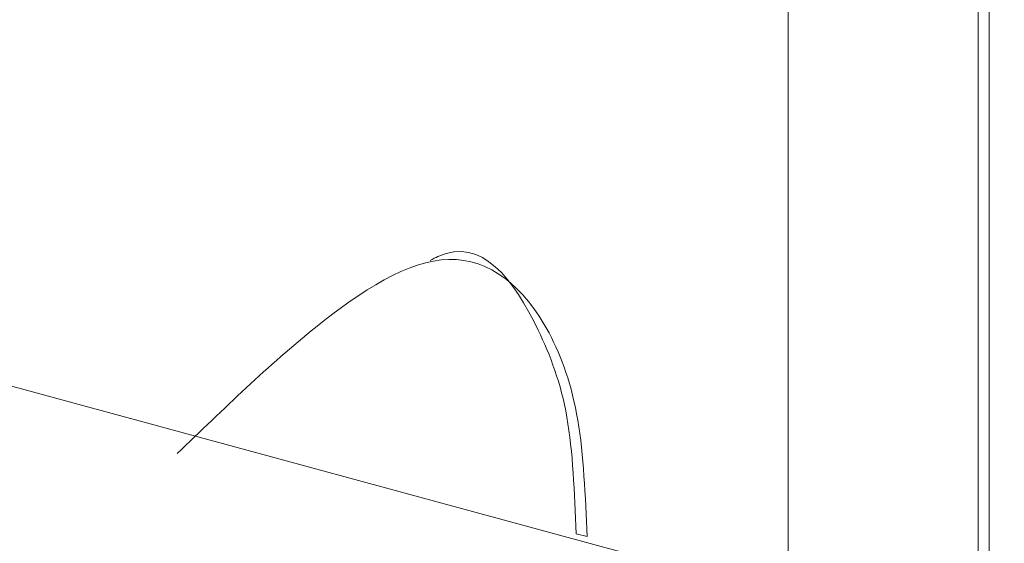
# Paper-space layout 'Sheet1' of a CAD drawing. Header units: millimetres. Extents: x 0 to 864, y 0 to 559.
# Tile 40 of 79: x 629.19 to 632.24, y 454.07 to 455.7. Entities that reach past the tile are written whole.
import ezdxf

# ---------------------------------------------------------------- set-up
doc = ezdxf.new("R2010")
doc.units = ezdxf.units.MM

psp = doc.layouts.new('Sheet1')

# ---------------------------------------------------------------- linework, layer by layer
at = {"color": 7, "linetype": 'Continuous', "lineweight": 15}
for p, q in [((634.5994, 453.0859), (615.3948, 458.3053)), ((632.1959, 456.8059), (632.1959, 453.7391)), ((632.1623, 456.773), (632.1623, 453.7483)), ((631.5736, 453.9083), (631.5736, 456.1984)), ((630.9175, 454.1046), (630.9512, 454.0955))]:
    psp.add_line(p, q, dxfattribs=at)
for points, knots in [([(630.4658, 454.9513), (630.4738, 454.9556), (630.6194, 455.0335), (630.774, 454.8249), (630.9023, 454.4867), (630.9125, 454.232), (630.9175, 454.1046)], [0, 0, 0, 0, 0.027932, 0.511982, 0.755904, 1, 1, 1, 1]), ([(629.6825, 454.3527), (629.8248, 454.4905), (630.1084, 454.7652), (630.5409, 455.0432), (630.81, 454.8291), (630.9356, 454.4752), (630.946, 454.2221), (630.9512, 454.0955)], [0, 0, 0, 0, 0.251249, 0.500787, 0.7493745, 0.8746426, 1, 1, 1, 1])]:
    psp.add_open_spline(points, degree=3, knots=knots, dxfattribs=at)

doc.saveas('drawing.dxf')
